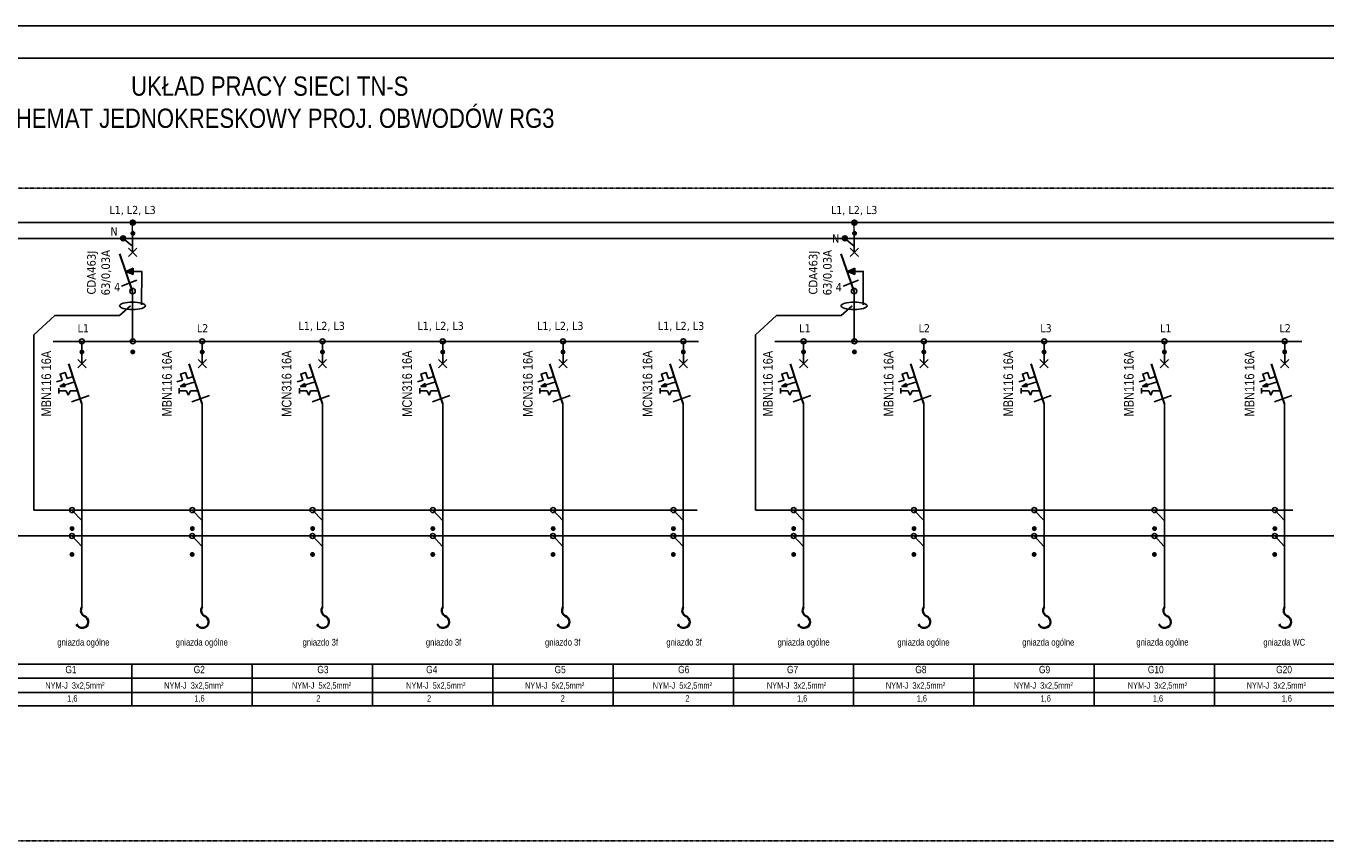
# Model space of a CAD drawing. Header units: millimetres. Extents: x 304 to 148940, y -18 to 215742.
# Tile 19 of 33: x 67540 to 87766, y 128464 to 141146. Entities that reach past the tile are written whole.
import ezdxf

# ---------------------------------------------------------------- set-up
doc = ezdxf.new("R2010")
doc.units = ezdxf.units.MM
doc.linetypes.add('1', pattern=[8, 4, -4])
doc.layers.add('CP_LINENORM', color=251, linetype='Continuous', lineweight=25)
doc.layers.add('\xa0♦EL - Gniazda', color=255, linetype='Continuous', lineweight=35)
doc.styles.add('Proxy_27B6', font='ARIALN.TTF', dxfattribs={"height": 3})
doc.styles.get("Standard").update_dxf_attribs({"font": 'ARIALN.TTF'})
doc.styles.add('Style-Tahoma', font='ARIALN.TTF')

# ---------------------------------------------------------------- blocks, each defined once
blk = doc.blocks.new('WYŁĄCZNIK INSTALACYJNY 1F')
blk.add_hatch(color=256).paths.add_polyline_path([(-26.5, -62.8), (-33.1, -67.3), (-25.1, -67.3), (-25.8, -65)])
for points in [[(0, -33.3), (0, 0)], [(6.2, -39.6), (-6.2, -27.1)], [(6.2, -27.1), (-6.2, -39.6)], [(-37.8, -60.6), (-29.5, -57.8), (-32.5, -48.9), (-25.2, -46.5), (-22.2, -55.4), (-13.2, -52.4)], [(-34.4, -69.8), (-34.4, -77.9)], [(-34.4, -73.9), (-23.4, -73.9)], [(-10.7, -60.3), (-33.2, -67.4)], [(-26.5, -62.8), (-33.1, -67.3)], [(-25.1, -67.3), (-33.1, -67.3)], [(-25.8, -65), (-26.5, -62.8)], [(-25.1, -67.3), (-25.8, -65)], [(-23.4, -73.9), (-20.5, -80.3)], [(-17.7, -73.9), (-20.5, -80.3)], [(-17.7, -73.9), (-6.3, -73.9)], [(-15.4, -90.2), (10.7, -81)], [(-15.3, -90.2), (10.7, -81)], [(-0.1, -92.6), (-0.1, -112.7)]]:
    blk.add_lwpolyline(points)
at = {"lineweight": 30}
blk.add_lwpolyline([(-0.1, -92.6), (-19.5, -33.7)], dxfattribs=at)
blk = doc.blocks.new('W1')
at = {"layer": '\xa0♦EL - Gniazda', "color": 7, "linetype": 'Continuous'}
for centre, radius, start, end in [((-4, 167), 69.9, 20.7942, 253.5889), ((-62, 38), 72.5, 328.4055, 58.4679)]:
    blk.add_arc(centre, radius, start, end, dxfattribs=at)
blk = doc.blocks.new('WYŁĄCZNIK RÓŻNICOWOPRĄDOWY')
blk.add_hatch(color=256).paths.add_polyline_path([(-10.2, 94.4), (1, 99.4), (1, 89.6)])
for points in [[(0, 122.6), (0, 156)], [(6.4, 129.2), (-6.1, 116.7)], [(6.4, 116.7), (-6.1, 129.2)], [(-10.2, 94.4), (1, 99.4)], [(1, 89.6), (1, 99.4)], [(-16.5, 72.3), (6.5, 81)], [(13.7, 44.3), (13.7, 94.4), (-10.2, 94.4)], [(1, 94.4), (-10.2, 94.4)], [(1, 89.6), (-10.2, 94.4)], [(2.8, 94.4), (-8.5, 94.4)], [(0, 64.8), (0, 0)]]:
    blk.add_lwpolyline(points)
at = {"lineweight": 30}
blk.add_lwpolyline([(0, 64.8), (-19.4, 120.9)], dxfattribs=at)
blk.add_circle((0, 64.8), 4.08)
blk.add_ellipse((0, 42.7), major_axis=(-19.6, 0), ratio=0.287389)

msp = doc.modelspace()

# ---------------------------------------------------------------- hatches: boundary and pattern name
h = msp.add_hatch(color=256)
edge = h.paths.add_edge_path()
edge.add_arc((69199, 138086), 38.3, 359.8831, 719.8831)
at = {"extrusion": (0, 0.002649, 0.999996)}
h = msp.add_hatch(color=256, dxfattribs=at)
edge = h.paths.add_edge_path()
edge.add_arc((69202, 137920), 38.3, 0, 360)
h = msp.add_hatch(color=256, dxfattribs=at)
edge = h.paths.add_edge_path()
edge.add_arc((69203, 137920), 38.3, 0, 360)
h = msp.add_hatch(color=256, dxfattribs=at)
edge = h.paths.add_edge_path()
edge.add_arc((69203, 137920), 38.3, 0, 360)
h = msp.add_hatch(color=256)
edge = h.paths.add_edge_path()
edge.add_arc((80427, 138086), 38.3, 359.8831, 719.8831)
h = msp.add_hatch(color=256, dxfattribs=at)
edge = h.paths.add_edge_path()
edge.add_arc((80430, 137920), 38.3, 0, 360)
h = msp.add_hatch(color=256, dxfattribs=at)
edge = h.paths.add_edge_path()
edge.add_arc((80431, 137920), 38.3, 0, 360)
h = msp.add_hatch(color=256, dxfattribs=at)
edge = h.paths.add_edge_path()
edge.add_arc((80431, 137920), 38.3, 0, 360)
h = msp.add_hatch(color=5)
edge = h.paths.add_edge_path()
edge.add_arc((69051, 137841), 38.3, 359.8831, 719.8831)
h = msp.add_hatch(color=5)
edge = h.paths.add_edge_path()
edge.add_arc((80279, 137841), 38.3, 359.8831, 719.8831)
h = msp.add_hatch(color=256, dxfattribs=at)
edge = h.paths.add_edge_path()
edge.add_arc((68410, 136074), 38.3, 0, 360)
h = msp.add_hatch(color=256, dxfattribs=at)
edge = h.paths.add_edge_path()
edge.add_arc((68410, 136074), 38.3, 0, 360)
h = msp.add_hatch(color=256, dxfattribs=at)
edge = h.paths.add_edge_path()
edge.add_arc((68410, 136074), 38.3, 0, 360)
h = msp.add_hatch(color=256, dxfattribs=at)
edge = h.paths.add_edge_path()
edge.add_arc((69202, 136075), 38.3, 0, 360)
h = msp.add_hatch(color=256, dxfattribs=at)
edge = h.paths.add_edge_path()
edge.add_arc((69201, 136075), 38.3, 0, 360)
h = msp.add_hatch(color=256, dxfattribs=at)
edge = h.paths.add_edge_path()
edge.add_arc((70281, 136074), 38.3, 0, 360)
h = msp.add_hatch(color=256, dxfattribs=at)
edge = h.paths.add_edge_path()
edge.add_arc((70282, 136074), 38.3, 0, 360)
h = msp.add_hatch(color=256, dxfattribs=at)
edge = h.paths.add_edge_path()
edge.add_arc((70281, 136074), 38.3, 0, 360)
h = msp.add_hatch(color=256, dxfattribs=at)
edge = h.paths.add_edge_path()
edge.add_arc((72152, 136074), 38.3, 0, 360)
h = msp.add_hatch(color=256, dxfattribs=at)
edge = h.paths.add_edge_path()
edge.add_arc((72152, 136074), 38.3, 0, 360)
h = msp.add_hatch(color=256, dxfattribs=at)
edge = h.paths.add_edge_path()
edge.add_arc((72153, 136074), 38.3, 0, 360)
h = msp.add_hatch(color=256, dxfattribs=at)
edge = h.paths.add_edge_path()
edge.add_arc((74023, 136074), 38.3, 0, 360)
h = msp.add_hatch(color=256, dxfattribs=at)
edge = h.paths.add_edge_path()
edge.add_arc((74023, 136074), 38.3, 0, 360)
h = msp.add_hatch(color=256, dxfattribs=at)
edge = h.paths.add_edge_path()
edge.add_arc((74024, 136074), 38.3, 0, 360)
h = msp.add_hatch(color=256, dxfattribs=at)
edge = h.paths.add_edge_path()
edge.add_arc((75895, 136074), 38.3, 0, 360)
h = msp.add_hatch(color=256, dxfattribs=at)
edge = h.paths.add_edge_path()
edge.add_arc((75895, 136074), 38.3, 0, 360)
h = msp.add_hatch(color=256, dxfattribs=at)
edge = h.paths.add_edge_path()
edge.add_arc((75895, 136074), 38.3, 0, 360)
h = msp.add_hatch(color=256, dxfattribs=at)
edge = h.paths.add_edge_path()
edge.add_arc((77766, 136074), 38.3, 0, 360)
h = msp.add_hatch(color=256, dxfattribs=at)
edge = h.paths.add_edge_path()
edge.add_arc((77767, 136074), 38.3, 0, 360)
h = msp.add_hatch(color=256, dxfattribs=at)
edge = h.paths.add_edge_path()
edge.add_arc((77766, 136074), 38.3, 0, 360)
h = msp.add_hatch(color=256, dxfattribs=at)
edge = h.paths.add_edge_path()
edge.add_arc((79637, 136074), 38.3, 0, 360)
h = msp.add_hatch(color=256, dxfattribs=at)
edge = h.paths.add_edge_path()
edge.add_arc((79637, 136074), 38.3, 0, 360)
h = msp.add_hatch(color=256, dxfattribs=at)
edge = h.paths.add_edge_path()
edge.add_arc((79638, 136074), 38.3, 0, 360)
h = msp.add_hatch(color=256, dxfattribs=at)
edge = h.paths.add_edge_path()
edge.add_arc((80428, 136075), 38.3, 0, 360)
h = msp.add_hatch(color=256, dxfattribs=at)
edge = h.paths.add_edge_path()
edge.add_arc((80429, 136075), 38.3, 0, 360)
h = msp.add_hatch(color=256, dxfattribs=at)
edge = h.paths.add_edge_path()
edge.add_arc((81508, 136074), 38.3, 0, 360)
h = msp.add_hatch(color=256, dxfattribs=at)
edge = h.paths.add_edge_path()
edge.add_arc((81508, 136074), 38.3, 0, 360)
h = msp.add_hatch(color=256, dxfattribs=at)
edge = h.paths.add_edge_path()
edge.add_arc((81509, 136074), 38.3, 0, 360)
h = msp.add_hatch(color=256, dxfattribs=at)
edge = h.paths.add_edge_path()
edge.add_arc((83380, 136074), 38.3, 0, 360)
h = msp.add_hatch(color=256, dxfattribs=at)
edge = h.paths.add_edge_path()
edge.add_arc((83380, 136074), 38.3, 0, 360)
h = msp.add_hatch(color=256, dxfattribs=at)
edge = h.paths.add_edge_path()
edge.add_arc((83380, 136074), 38.3, 0, 360)
h = msp.add_hatch(color=256, dxfattribs=at)
edge = h.paths.add_edge_path()
edge.add_arc((85251, 136074), 38.3, 0, 360)
h = msp.add_hatch(color=256, dxfattribs=at)
edge = h.paths.add_edge_path()
edge.add_arc((85252, 136074), 38.3, 0, 360)
h = msp.add_hatch(color=256, dxfattribs=at)
edge = h.paths.add_edge_path()
edge.add_arc((85251, 136074), 38.3, 0, 360)
h = msp.add_hatch(color=256, dxfattribs=at)
edge = h.paths.add_edge_path()
edge.add_arc((87122, 136074), 38.3, 0, 360)
h = msp.add_hatch(color=256, dxfattribs=at)
edge = h.paths.add_edge_path()
edge.add_arc((87122, 136074), 38.3, 0, 360)
h = msp.add_hatch(color=256, dxfattribs=at)
edge = h.paths.add_edge_path()
edge.add_arc((87123, 136074), 38.3, 0, 360)
h = msp.add_hatch(color=5, dxfattribs=at)
edge = h.paths.add_edge_path()
edge.add_arc((68256, 133326), 38.3, 0, 360)
h = msp.add_hatch(color=5, dxfattribs=at)
edge = h.paths.add_edge_path()
edge.add_arc((68257, 133326), 38.3, 0, 360)
h = msp.add_hatch(color=5, dxfattribs=at)
edge = h.paths.add_edge_path()
edge.add_arc((70128, 133326), 38.3, 0, 360)
h = msp.add_hatch(color=5, dxfattribs=at)
edge = h.paths.add_edge_path()
edge.add_arc((70128, 133326), 38.3, 0, 360)
h = msp.add_hatch(color=5, dxfattribs=at)
edge = h.paths.add_edge_path()
edge.add_arc((72000, 133326), 38.3, 0, 360)
h = msp.add_hatch(color=5, dxfattribs=at)
edge = h.paths.add_edge_path()
edge.add_arc((72000, 133326), 38.3, 0, 360)
h = msp.add_hatch(color=5, dxfattribs=at)
edge = h.paths.add_edge_path()
edge.add_arc((73870, 133326), 38.3, 0, 360)
h = msp.add_hatch(color=5, dxfattribs=at)
edge = h.paths.add_edge_path()
edge.add_arc((73870, 133326), 38.3, 0, 360)
h = msp.add_hatch(color=5, dxfattribs=at)
edge = h.paths.add_edge_path()
edge.add_arc((75742, 133326), 38.3, 0, 360)
h = msp.add_hatch(color=5, dxfattribs=at)
edge = h.paths.add_edge_path()
edge.add_arc((75742, 133326), 38.3, 0, 360)
h = msp.add_hatch(color=5, dxfattribs=at)
edge = h.paths.add_edge_path()
edge.add_arc((77613, 133326), 38.3, 0, 360)
h = msp.add_hatch(color=5, dxfattribs=at)
edge = h.paths.add_edge_path()
edge.add_arc((77613, 133326), 38.3, 0, 360)
h = msp.add_hatch(color=5, dxfattribs=at)
edge = h.paths.add_edge_path()
edge.add_arc((79484, 133326), 38.3, 0, 360)
h = msp.add_hatch(color=5, dxfattribs=at)
edge = h.paths.add_edge_path()
edge.add_arc((79484, 133326), 38.3, 0, 360)
h = msp.add_hatch(color=5, dxfattribs=at)
edge = h.paths.add_edge_path()
edge.add_arc((81356, 133326), 38.3, 0, 360)
h = msp.add_hatch(color=5, dxfattribs=at)
edge = h.paths.add_edge_path()
edge.add_arc((81356, 133326), 38.3, 0, 360)
h = msp.add_hatch(color=5, dxfattribs=at)
edge = h.paths.add_edge_path()
edge.add_arc((83227, 133326), 38.3, 0, 360)
h = msp.add_hatch(color=5, dxfattribs=at)
edge = h.paths.add_edge_path()
edge.add_arc((83227, 133326), 38.3, 0, 360)
h = msp.add_hatch(color=5, dxfattribs=at)
edge = h.paths.add_edge_path()
edge.add_arc((85098, 133326), 38.3, 0, 360)
h = msp.add_hatch(color=5, dxfattribs=at)
edge = h.paths.add_edge_path()
edge.add_arc((85098, 133326), 38.3, 0, 360)
h = msp.add_hatch(color=5, dxfattribs=at)
edge = h.paths.add_edge_path()
edge.add_arc((86970, 133326), 38.3, 0, 360)
h = msp.add_hatch(color=5, dxfattribs=at)
edge = h.paths.add_edge_path()
edge.add_arc((86970, 133326), 38.3, 0, 360)
h = msp.add_hatch(color=3, dxfattribs=at)
edge = h.paths.add_edge_path()
edge.add_arc((68255, 132923), 38.3, 0, 360)
h = msp.add_hatch(color=3, dxfattribs=at)
edge = h.paths.add_edge_path()
edge.add_arc((68255, 132923), 38.3, 0, 360)
h = msp.add_hatch(color=3, dxfattribs=at)
edge = h.paths.add_edge_path()
edge.add_arc((70126, 132923), 38.3, 0, 360)
h = msp.add_hatch(color=3, dxfattribs=at)
edge = h.paths.add_edge_path()
edge.add_arc((70126, 132923), 38.3, 0, 360)
h = msp.add_hatch(color=3, dxfattribs=at)
edge = h.paths.add_edge_path()
edge.add_arc((71998, 132923), 38.3, 0, 360)
h = msp.add_hatch(color=3, dxfattribs=at)
edge = h.paths.add_edge_path()
edge.add_arc((71998, 132923), 38.3, 0, 360)
h = msp.add_hatch(color=3, dxfattribs=at)
edge = h.paths.add_edge_path()
edge.add_arc((73869, 132923), 38.3, 0, 360)
h = msp.add_hatch(color=3, dxfattribs=at)
edge = h.paths.add_edge_path()
edge.add_arc((73869, 132923), 38.3, 0, 360)
h = msp.add_hatch(color=3, dxfattribs=at)
edge = h.paths.add_edge_path()
edge.add_arc((75740, 132923), 38.3, 0, 360)
h = msp.add_hatch(color=3, dxfattribs=at)
edge = h.paths.add_edge_path()
edge.add_arc((75740, 132923), 38.3, 0, 360)
h = msp.add_hatch(color=3, dxfattribs=at)
edge = h.paths.add_edge_path()
edge.add_arc((77611, 132923), 38.3, 0, 360)
h = msp.add_hatch(color=3, dxfattribs=at)
edge = h.paths.add_edge_path()
edge.add_arc((77611, 132923), 38.3, 0, 360)
h = msp.add_hatch(color=3, dxfattribs=at)
edge = h.paths.add_edge_path()
edge.add_arc((79483, 132923), 38.3, 0, 360)
h = msp.add_hatch(color=3, dxfattribs=at)
edge = h.paths.add_edge_path()
edge.add_arc((79483, 132923), 38.3, 0, 360)
h = msp.add_hatch(color=3, dxfattribs=at)
edge = h.paths.add_edge_path()
edge.add_arc((81354, 132923), 38.3, 0, 360)
h = msp.add_hatch(color=3, dxfattribs=at)
edge = h.paths.add_edge_path()
edge.add_arc((81354, 132923), 38.3, 0, 360)
h = msp.add_hatch(color=3, dxfattribs=at)
edge = h.paths.add_edge_path()
edge.add_arc((83225, 132923), 38.3, 0, 360)
h = msp.add_hatch(color=3, dxfattribs=at)
edge = h.paths.add_edge_path()
edge.add_arc((83225, 132923), 38.3, 0, 360)
h = msp.add_hatch(color=3, dxfattribs=at)
edge = h.paths.add_edge_path()
edge.add_arc((85096, 132923), 38.3, 0, 360)
h = msp.add_hatch(color=3, dxfattribs=at)
edge = h.paths.add_edge_path()
edge.add_arc((85096, 132923), 38.3, 0, 360)
h = msp.add_hatch(color=3, dxfattribs=at)
edge = h.paths.add_edge_path()
edge.add_arc((86968, 132923), 38.3, 0, 360)
h = msp.add_hatch(color=3, dxfattribs=at)
edge = h.paths.add_edge_path()
edge.add_arc((86968, 132923), 38.3, 0, 360)

# ---------------------------------------------------------------- linework, layer by layer
for p, q in [((60638, 138088, 108468), (104852, 138088, 108468)), ((69189, 130567, 108419), (69189, 131215, 108419)), ((71060, 130567, 108419), (71060, 131215, 108419)), ((72932, 130567, 108419), (72932, 131215, 108419)), ((74803, 130567, 108419), (74803, 131215, 108419)), ((76674, 130567, 108419), (76674, 131215, 108419)), ((78545, 130567, 108419), (78545, 131215, 108419)), ((80417, 130567, 108419), (80417, 131215, 108419)), ((82288, 130567, 108419), (82288, 131215, 108419)), ((84159, 130567, 108419), (84159, 131215, 108419)), ((86030, 130567, 108419), (86030, 131215, 108419)), ((86030, 130567, 108419), (86030, 131215, 108419))]:
    msp.add_line(p, q)
at = {"color": 5}
for p, q in [((60642, 137837, 108472), (104852, 137837, 108472)), ((69051, 137841, 62150), (69199, 137720, 62149)), ((80279, 137841, 62150), (80426, 137720, 62149))]:
    msp.add_line(p, q, dxfattribs=at)
at = {"color": 5, "extrusion": (0, 0.002649, 0.999996)}
for p, q in [((67663, 133613, 62162), (67663, 136339, 62155)), ((78890, 133613, 62162), (78890, 136339, 62155)), ((77984, 133614, 108341), (67663, 133613, 108341)), ((87252, 133614, 108341), (78890, 133613, 108341))]:
    msp.add_line(p, q, dxfattribs=at)
at = {"extrusion": (0, 0.002649, 0.999996)}
for p, q in [((67962, 136239, 62156), (78004, 136239, 62156)), ((79190, 136239, 62156), (87392, 136239, 62156))]:
    msp.add_line(p, q, dxfattribs=at)
at = {"color": 1, "extrusion": (0, 0.002649, 0.999996)}
for p, q in [((68409, 135064, 62156), (68409, 132102, 62165)), ((70280, 135064, 62156), (70280, 132102, 62165)), ((72152, 135064, 62156), (72152, 132102, 62165)), ((74023, 135064, 62156), (74023, 132102, 62165)), ((75894, 135064, 62156), (75894, 132102, 62165)), ((77765, 135064, 62156), (77765, 132102, 62165)), ((79637, 135064, 62156), (79637, 132102, 62165)), ((81508, 135064, 62156), (81508, 132102, 62165)), ((83379, 135064, 62156), (83379, 132102, 62165)), ((85251, 135064, 62156), (85251, 132102, 62165)), ((87122, 135064, 62156), (87122, 132102, 62165))]:
    msp.add_line(p, q, dxfattribs=at)
at = {"color": 3}
msp.add_line((61139, 133210, 108341), (104612, 133210, 108341), dxfattribs=at)
at = {"linetype": '1', "elevation": 64042}
msp.add_lwpolyline([(59862, 138624), (105212, 138624), (105212, 128464), (59862, 128464)], close=True, dxfattribs=at)
at = {"color": 1, "linetype": 'Continuous', "lineweight": 13, "elevation": 62149, "flags": 128}
for points in [[(69199, 137843), (69199, 138087)], [(80426, 137843), (80427, 138087)]]:
    msp.add_lwpolyline(points, dxfattribs=at)
at = {"color": 5}
for points, elevation in [([(67990, 136643), (68996, 136640), (69168, 136792)], 62149), ([(79217, 136643), (80224, 136640), (80395, 136792)], 62149), ([(67663, 136339), (67990, 136643)], 62143), ([(78890, 136339), (79217, 136643)], 62143)]:
    msp.add_lwpolyline(points, dxfattribs=dict(at, elevation=elevation))
at = {"color": 1, "elevation": 62157}
for points in [[(69199, 136244), (69199, 136369)], [(80427, 136244), (80427, 136369)]]:
    msp.add_lwpolyline(points, dxfattribs=at)
at = {"color": 5, "extrusion": (0, 0.002649, 0.999996)}
for points, elevation in [([(68409, 133326), (68255, 133326), (68409, 133165)], 108688), ([(68409, 133326), (68255, 133326), (68409, 133165)], 108683), ([(70280, 133326), (70127, 133326), (70280, 133165)], 108688), ([(70280, 133326), (70127, 133326), (70280, 133165)], 108683), ([(72152, 133326), (71998, 133326), (72152, 133165)], 108688), ([(72152, 133326), (71999, 133326), (72152, 133165)], 108683), ([(74022, 133326), (73869, 133326), (74022, 133165)], 108688), ([(74022, 133326), (73869, 133326), (74022, 133165)], 108683), ([(75894, 133326), (75741, 133326), (75894, 133165)], 108688), ([(75894, 133326), (75741, 133326), (75894, 133165)], 108683), ([(77765, 133326), (77612, 133326), (77765, 133165)], 108688), ([(77765, 133326), (77612, 133326), (77765, 133165)], 108683), ([(79636, 133326), (79483, 133326), (79636, 133165)], 108688), ([(79636, 133326), (79483, 133326), (79636, 133165)], 108683), ([(81508, 133326), (81355, 133326), (81508, 133165)], 108688), ([(81508, 133326), (81355, 133326), (81508, 133165)], 108683), ([(83379, 133326), (83226, 133326), (83379, 133165)], 108688), ([(83379, 133326), (83226, 133326), (83379, 133165)], 108683), ([(85250, 133326), (85097, 133326), (85250, 133165)], 108688), ([(85250, 133326), (85097, 133326), (85250, 133165)], 108683), ([(87122, 133326), (86969, 133326), (87122, 133165)], 108688), ([(87122, 133326), (86969, 133326), (87122, 133165)], 108683)]:
    msp.add_lwpolyline(points, dxfattribs=dict(at, elevation=elevation))
at = {"color": 3, "extrusion": (0, 0.002649, 0.999996)}
for points, elevation in [([(68408, 132923), (68255, 132923), (68408, 132761)], 108764), ([(68408, 132923), (68255, 132923), (68408, 132761)], 108760), ([(70280, 132923), (70126, 132923), (70280, 132761)], 108764), ([(70280, 132923), (70126, 132923), (70280, 132761)], 108760), ([(72151, 132923), (71998, 132923), (72151, 132761)], 108764), ([(72151, 132923), (71998, 132923), (72151, 132761)], 108760), ([(74022, 132923), (73869, 132923), (74022, 132761)], 108764), ([(74022, 132923), (73869, 132923), (74022, 132761)], 108760), ([(75893, 132923), (75740, 132923), (75893, 132761)], 108764), ([(75893, 132923), (75740, 132923), (75893, 132761)], 108760), ([(77765, 132923), (77611, 132923), (77765, 132761)], 108764), ([(77765, 132923), (77611, 132923), (77765, 132761)], 108760), ([(79636, 132923), (79483, 132923), (79636, 132761)], 108764), ([(79636, 132923), (79483, 132923), (79636, 132761)], 108760), ([(81507, 132923), (81354, 132923), (81507, 132761)], 108764), ([(81507, 132923), (81354, 132923), (81507, 132761)], 108760), ([(83378, 132923), (83225, 132923), (83378, 132761)], 108764), ([(83378, 132923), (83225, 132923), (83378, 132761)], 108760), ([(85250, 132923), (85096, 132923), (85250, 132761)], 108764), ([(85250, 132923), (85096, 132923), (85250, 132761)], 108760), ([(87121, 132923), (86968, 132923), (87121, 132761)], 108764), ([(87121, 132923), (86968, 132923), (87121, 132761)], 108760)]:
    msp.add_lwpolyline(points, dxfattribs=dict(at, elevation=elevation))
at = {"extrusion": (0, 0.002649, 0.999996)}
for points, elevation in [([(67318, 130927), (69189, 130927)], 108766), ([(69189, 130927), (71060, 130927)], 108766), ([(71060, 130927), (72932, 130927)], 108766), ([(72932, 130927), (74803, 130927)], 108766), ([(74803, 130927), (76674, 130927)], 108766), ([(76674, 130927), (78545, 130927)], 108766), ([(78545, 130927), (80417, 130927)], 108766), ([(80417, 130927), (82288, 130927)], 108766), ([(82288, 130927), (84159, 130927)], 108766), ([(84159, 130927), (86030, 130927)], 108766), ([(86030, 130927), (87902, 130927)], 108766), ([(67318, 130709), (69189, 130709)], 108764), ([(67318, 130709), (69189, 130709)], 108764), ([(69189, 130709), (71060, 130709)], 108764), ([(69189, 130709), (71060, 130709)], 108764), ([(71060, 130709), (72932, 130709)], 108764), ([(71060, 130709), (72932, 130709)], 108764), ([(72932, 130709), (74803, 130709)], 108764), ([(72932, 130709), (74803, 130709)], 108764), ([(74803, 130709), (76674, 130709)], 108764), ([(74803, 130709), (76674, 130709)], 108764), ([(76674, 130709), (78545, 130709)], 108764), ([(76674, 130709), (78545, 130709)], 108764), ([(78545, 130709), (80417, 130709)], 108764), ([(78545, 130709), (80417, 130709)], 108764), ([(80417, 130709), (82288, 130709)], 108764), ([(80417, 130709), (82288, 130709)], 108764), ([(82288, 130709), (84159, 130709)], 108764), ([(82288, 130709), (84159, 130709)], 108764), ([(84159, 130709), (86030, 130709)], 108764), ([(84159, 130709), (86030, 130709)], 108764), ([(86030, 130709), (87902, 130709)], 108764), ([(86030, 130709), (87902, 130709)], 108764), ([(67318, 130487), (69189, 130487)], 108764), ([(69189, 130487), (71060, 130487)], 108764), ([(71060, 130487), (72932, 130487)], 108764), ([(72932, 130487), (74803, 130487)], 108764), ([(74803, 130487), (76674, 130487)], 108764), ([(76674, 130487), (78545, 130487)], 108764), ([(78545, 130487), (80417, 130487)], 108764), ([(80417, 130487), (82288, 130487)], 108764), ([(82288, 130487), (84159, 130487)], 108764), ([(84159, 130487), (86030, 130487)], 108764), ([(86030, 130487), (87902, 130487)], 108764), ([(67318, 130279), (69189, 130279)], 108764), ([(69189, 130279), (71060, 130279)], 108764), ([(71060, 130279), (72932, 130279)], 108764), ([(72932, 130279), (74803, 130279)], 108764), ([(74803, 130279), (76674, 130279)], 108764), ([(76674, 130279), (78545, 130279)], 108764), ([(78545, 130279), (80417, 130279)], 108764), ([(80417, 130279), (82288, 130279)], 108764), ([(82288, 130279), (84159, 130279)], 108764), ([(84159, 130279), (86030, 130279)], 108764), ([(86030, 130279), (87902, 130279)], 108764)]:
    msp.add_lwpolyline(points, dxfattribs=dict(at, elevation=elevation))
for centre in [(69199, 138086, 62149), (69199, 138086, 62149), (80427, 138086, 62149), (80427, 138086, 62149)]:
    msp.add_circle(centre, 38.3)
for centre in [(69202, 137920, 62526), (69203, 137920, 62526), (69203, 137920, 62526), (80430, 137920, 62526), (80431, 137920, 62526), (80431, 137920, 62526), (68410, 136074, 62510), (68410, 136074, 62513), (68410, 136074, 62513), (69202, 136075, 62522), (69201, 136075, 62522), (70281, 136074, 62510), (70282, 136074, 62513), (70281, 136074, 62513), (72152, 136074, 62510), (72152, 136074, 62513), (72153, 136074, 62513), (74023, 136074, 62510), (74023, 136074, 62513), (74024, 136074, 62513), (75895, 136074, 62510), (75895, 136074, 62513), (75895, 136074, 62513), (77766, 136074, 62510), (77767, 136074, 62513), (77766, 136074, 62513), (79637, 136074, 62510), (79637, 136074, 62513), (79638, 136074, 62513), (80428, 136075, 62522), (80429, 136075, 62522), (81508, 136074, 62510), (81508, 136074, 62513), (81509, 136074, 62513), (83380, 136074, 62510), (83380, 136074, 62513), (83380, 136074, 62513), (85251, 136074, 62510), (85252, 136074, 62513), (85251, 136074, 62513), (87122, 136074, 62510), (87122, 136074, 62513), (87123, 136074, 62513)]:
    msp.add_circle(centre, 38.3, dxfattribs=at)
at = {"color": 5}
for centre in [(69051, 137841, 62150), (69051, 137841, 62154), (80279, 137841, 62150), (80279, 137841, 62154)]:
    msp.add_circle(centre, 38.3, dxfattribs=at)
at = {"color": 5, "extrusion": (0, 0.002649, 0.999996)}
for centre in [(68256, 133326, 108697), (68256, 133326, 108693), (70128, 133326, 108697), (70128, 133326, 108693), (71999, 133326, 108697), (71999, 133326, 108693), (73870, 133326, 108697), (73870, 133326, 108693), (75742, 133326, 108697), (75742, 133326, 108693), (77613, 133326, 108697), (77613, 133326, 108693), (79484, 133326, 108697), (79484, 133326, 108693), (81356, 133326, 108697), (81356, 133326, 108693), (83227, 133326, 108697), (83227, 133326, 108693), (85098, 133326, 108697), (85098, 133326, 108693), (86970, 133326, 108697), (86970, 133326, 108693)]:
    msp.add_circle(centre, 38.3, dxfattribs=at)
at = {"color": 3, "extrusion": (0, 0.002649, 0.999996)}
for centre in [(68255, 132923, 108764), (68255, 132923, 108760), (70126, 132923, 108764), (70126, 132923, 108760), (71998, 132923, 108764), (71998, 132923, 108760), (73869, 132923, 108764), (73869, 132923, 108760), (75740, 132923, 108764), (75740, 132923, 108760), (77611, 132923, 108764), (77611, 132923, 108760), (79483, 132923, 108764), (79483, 132923, 108760), (81354, 132923, 108764), (81354, 132923, 108760), (83225, 132923, 108764), (83225, 132923, 108760), (85096, 132923, 108764), (85096, 132923, 108760), (86968, 132923, 108764), (86968, 132923, 108760)]:
    msp.add_circle(centre, 38.3, dxfattribs=at)
at = {"layer": 'CP_LINENORM', "linetype": 'Continuous'}
msp.add_line((57120, 141146, 108468), (106987, 141146, 108468), dxfattribs=at)
at = {"layer": 'CP_LINENORM'}
msp.add_line((106487, 140646, 108468), (58620, 140646, 108468), dxfattribs=at)

# ---------------------------------------------------------------- block references
at = {"xscale": 10.36626876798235, "yscale": 10.36626876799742, "zscale": 10.36626876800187, "rotation": 359.8830837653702}
for p in [(69196, 136349, 62149), (80423, 136349, 62149)]:
    msp.add_blockref('WYŁĄCZNIK RÓŻNICOWOPRĄDOWY', p, dxfattribs=at)
at = {"color": 1, "extrusion": (0, 0.002649, 0.999996), "xscale": 10.41790575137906, "yscale": 10.41790575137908, "zscale": 10.41790575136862}
for p in [(68410, 136073, 62513), (70282, 136073, 62513), (72153, 136073, 62513), (74024, 136073, 62513), (75895, 136073, 62513), (77767, 136073, 62513), (79638, 136073, 62513), (81509, 136073, 62513), (83380, 136073, 62513), (85252, 136073, 62513), (87123, 136073, 62513)]:
    msp.add_blockref('WYŁĄCZNIK INSTALACYJNY 1F', p, dxfattribs=at)
at = {"layer": '\xa0♦EL - Gniazda', "color": 7, "xscale": 1.368138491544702, "yscale": 1.368138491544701, "zscale": 1.368138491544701, "rotation": 180}
for p in [(68409, 132102, 62165), (70280, 132102, 62165), (72152, 132102, 62165), (74023, 132102, 62165), (75894, 132102, 62165), (77765, 132102, 62165), (79637, 132102, 62165), (81508, 132102, 62165), (83379, 132102, 62165), (85251, 132102, 62165), (87122, 132102, 62165)]:
    msp.add_blockref('W1', p, dxfattribs=at)

# ---------------------------------------------------------------- texts
at = {"style": 'Proxy_27B6'}
for s, p in [('G1', (68153, 131075, 62149)), ('G2', (70149, 131075, 62149)), ('G3', (72073, 131075, 62149)), ('G4', (73766, 131075, 62149)), ('G5', (75763, 131075, 62149)), ('G6', (77686, 131075, 62149)), ('G7', (79380, 131075, 62149)), ('G8', (81376, 131075, 62149)), ('G9', (83300, 131075, 62149)), ('G10', (84994, 131075, 62149)), ('G20', (86990, 131075, 62149))]:
    msp.add_text(s, height=113.8, dxfattribs=at).set_placement(p)
at = {"attachment_point": 2, "style": 'Style-Tahoma'}
for s, insert, char_height, width in [('UKŁAD PRACY SIECI TN-S\\PSCHEMAT JEDNOKRESKOWY PROJ.\\C7; OBWODÓW RG3', (71333, 140361, 62179), 300, 22659.44), ('gniazda ogólne', (68433, 131609, 62149), 104.39, 1506.93), ('gniazda ogólne', (70275, 131609, 62149), 104.39, 1506.93), ('gniazdo 3f ', (72119, 131609, 62149), 104.39, 1506.93), ('gniazdo 3f ', (74036, 131609, 62149), 104.39, 1506.93), ('gniazdo 3f ', (75891, 131609, 62149), 104.39, 1506.93), ('gniazdo 3f ', (77779, 131609, 62149), 104.39, 1506.93), ('gniazda ogólne', (79638, 131610, 62151), 104.39, 1506.93), ('gniazda ogólne', (81503, 131609, 62149), 104.39, 1506.93), ('gniazda ogólne', (83445, 131609, 62149), 104.39, 1506.93), ('gniazda ogólne', (85221, 131610, 62151), 104.39, 1506.93), ('gniazda WC', (87117, 131609, 62149), 104.4, 1506.93)]:
    msp.add_mtext(s, dxfattribs=dict(at, insert=insert, char_height=char_height, width=width))
at = {"attachment_point": 1}
for s, insert, char_height, width in [('{\\fTahoma|b0|i0|c0|p34;L\\fTahoma|b0|i0|c238|p34;1, L2, L3}', (68837, 138346, 62179), 126, 813.48), ('{\\fTahoma|b0|i0|c0|p34;L\\fTahoma|b0|i0|c238|p34;1, L2, L3}', (80064, 138346, 62179), 126, 813.48), ('{\\fTahoma|b0|i0|c0|p34;N}', (68855, 138012, 62157), 126, 653.51), ('{\\fTahoma|b0|i0|c0|p34;N}', (80082, 137902, 62157), 126, 653.51), ('{\\fTahoma|b0|i0|c0|p34;L\\fTahoma|b0|i0|c238|p34;1, L2, L3}', (71780, 136543, 62149), 126, 813.48), ('{\\fTahoma|b0|i0|c0|p34;L\\fTahoma|b0|i0|c238|p34;1, L2, L3}', (73630, 136543, 62149), 126, 813.48), ('{\\fTahoma|b0|i0|c0|p34;L\\fTahoma|b0|i0|c238|p34;1, L2, L3}', (75492, 136543, 62149), 126, 813.48), ('{\\fTahoma|b0|i0|c0|p34;L\\fTahoma|b0|i0|c238|p34;1, L2, L3}', (77371, 136543, 62149), 126, 813.48), ('\\fTahoma|b0|i0|c0|p34;L\\fTahoma|b0|i0|c238|p34;1', (68343, 136506, 62179), 126, 813.48), ('\\fTahoma|b0|i0|c238|p34;L2', (70199, 136506, 62179), 126, 813.48), ('\\fTahoma|b0|i0|c0|p34;L\\fTahoma|b0|i0|c238|p34;1', (79570, 136506, 62179), 126, 813.48), ('\\fTahoma|b0|i0|c238|p34;L2', (81427, 136506, 62179), 126, 813.48), ('\\fTahoma|b0|i0|c238|p34;L3', (83320, 136506, 62179), 126, 813.48), ('\\fTahoma|b0|i0|c0|p34;L\\fTahoma|b0|i0|c238|p34;1', (85184, 136506, 62179), 126, 813.48), ('\\fTahoma|b0|i0|c238|p34;L2', (87041, 136506, 62179), 126, 813.48), ('NYM-J  3x2,5mm²', (67840, 130934, 62149), 100, 1887.75), ('NYM-J  3x2,5mm²', (69690, 130934, 62149), 100, 1887.75), ('NYM-J  5x2,5mm²', (71677, 130934, 62149), 100, 1887.75), ('NYM-J  5x2,5mm²', (73454, 130934, 62149), 100, 1887.75), ('NYM-J  5x2,5mm²', (75304, 130934, 62149), 100, 1887.75), ('NYM-J  5x2,5mm²', (77291, 130934, 62149), 100, 1887.75), ('NYM-J  3x2,5mm²', (79067, 130934, 62149), 100, 1887.75), ('NYM-J  3x2,5mm²', (80918, 130934, 62149), 100, 1887.75), ('NYM-J  3x2,5mm²', (82905, 130934, 62149), 100, 1887.75), ('NYM-J  3x2,5mm²', (84681, 130934, 62149), 100, 1887.75), ('NYM-J  3x2,5mm²', (86532, 130934, 62149), 100, 1887.75), ('1,6', (68182, 130733, 62149), 100, 1887.75), ('1,6', (70160, 130733, 62149), 100, 1887.75), ('2', (72057, 130733, 62149), 100, 1887.75), ('2', (73780, 130733, 62149), 100, 1887.75), ('2', (75858, 130733, 62149), 100, 1887.75), ('2', (77798, 130733, 62149), 100, 1887.75), ('1,6', (79536, 130733, 62149), 100, 1887.75), ('1,6', (81398, 130733, 62149), 100, 1887.75), ('1,6', (83326, 130733, 62149), 100, 1887.75), ('1,6', (85072, 130733, 62149), 100, 1887.75), ('1,6', (87076, 130733, 62149), 100, 1887.75)]:
    msp.add_mtext(s, dxfattribs=dict(at, insert=insert, char_height=char_height, width=width))
for s, insert, char_height, width, attachment_point, rotation in [('\\fTahoma|b0|i0|c238|p34;CDA463J\\P\\fTahoma|b0|i0|c0|p34;63\\fTahoma|b0|i0|c238|p34;/\\fTahoma|b0|i0|c0|p34;0,03A', (68679, 137308, 62143), 132.56, 928.52, 5, 89.8831), ('\\fTahoma|b0|i0|c238|p34;CDA463J\\P\\fTahoma|b0|i0|c0|p34;63\\fTahoma|b0|i0|c238|p34;/\\fTahoma|b0|i0|c0|p34;0,03A', (79907, 137308, 62143), 132.56, 928.52, 5, 89.8831), ('{\\fTahoma|b0|i0|c238|p34;4}', (68910, 137149, 62148), 132.56, 541.46, 1, 359.8831), ('{\\fTahoma|b0|i0|c238|p34;4}', (80137, 137149, 62148), 132.56, 541.46, 1, 359.8831), ('MBN116 16A', (67856, 135581, 62149), 150, 1495.28, 5, 90), ('MBN116 16A', (69734, 135581, 62149), 150, 1495.28, 5, 90), ('MCN316 16A', (71596, 135581, 62149), 150, 1495.28, 5, 90), ('MCN316 16A', (73470, 135581, 62149), 150, 1495.28, 5, 90), ('MCN316 16A', (75348, 135581, 62149), 150, 1495.28, 5, 90), ('MCN316 16A', (77210, 135581, 62149), 150, 1495.28, 5, 90), ('MBN116 16A', (79084, 135581, 62149), 150, 1495.28, 5, 90), ('MBN116 16A', (80962, 135581, 62149), 150, 1495.28, 5, 90), ('MBN116 16A', (82823, 135581, 62149), 150, 1495.28, 5, 90), ('MBN116 16A', (84698, 135581, 62149), 150, 1495.28, 5, 90), ('MBN116 16A', (86576, 135581, 62149), 150, 1495.28, 5, 90)]:
    msp.add_mtext(s, dxfattribs=dict(insert=insert, char_height=char_height, width=width, attachment_point=attachment_point, rotation=rotation))

doc.saveas('drawing.dxf')
